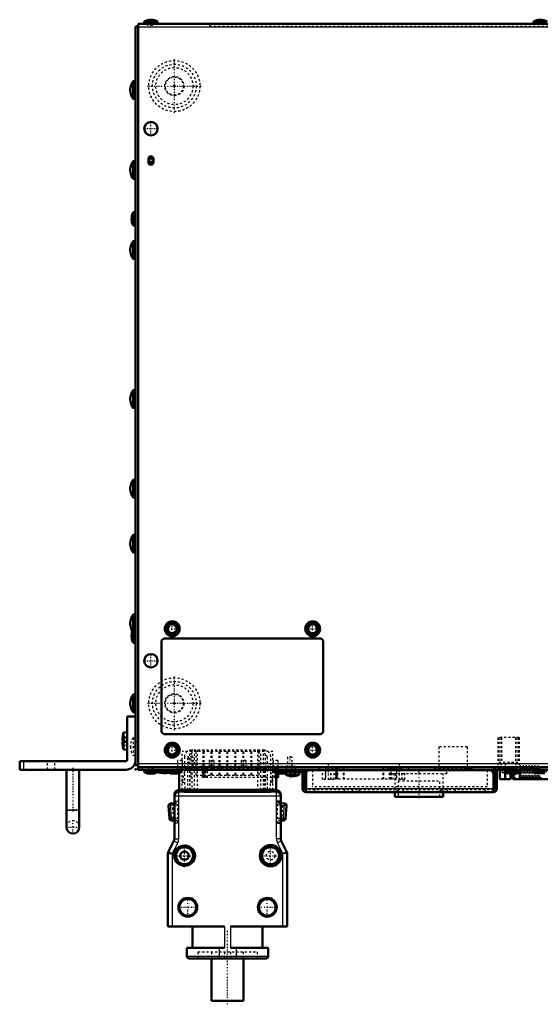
# Model space of a CAD drawing. Header units: millimetres. Extents: x -55 to 435, y -123 to 340.
# Tile 1 of 2: x -55 to 190, y -123 to 339. Entities that reach past the tile are written whole.
import ezdxf

# ---------------------------------------------------------------- set-up
doc = ezdxf.new("R2010")
doc.units = ezdxf.units.MM
doc.linetypes.add('Center', pattern=[1.5, 0.45, -0.5, 0.05, -0.5])
doc.linetypes.add('Dashed', pattern=[2, 1, -1])
for name, color, linetype, lineweight in [('2d ConnectionPoints', 7, 'Continuous', 50), ('AM_0', 7, 'Continuous', 50), ('AM_4', 3, 'Continuous', 25), ('AM_7', 7, 'Center', 25), ('AM_9', 6, 'Dashed', 25)]:
    doc.layers.add(name, color=color, linetype=linetype, lineweight=lineweight)

# ---------------------------------------------------------------- blocks, each defined once
blk = doc.blocks.new('2_StrtaightSTRAIGHT_0_in_RC_700E_S_4')
at = {"layer": 'AM_0'}
for p, q in [((20.2, -22.65), (66.2, -22.65)), ((22.96, -23.47), (22.14, -22.65)), ((22.96, -23.47), (22.96, -22.65)), ((23.19, -22.5), (23.2, -22.65)), ((24.6, -22.65), (24.6, -22.5)), ((26.35, -22.5), (26.35, -22.65)), ((60.05, -22.65), (60.05, -22.5)), ((61.8, -22.5), (61.8, -22.65)), ((63.2, -22.65), (63.21, -22.5)), ((63.44, -23.47), (63.44, -22.65)), ((64.26, -22.65), (63.44, -23.47)), ((18.2, -45.51), (18.2, -24.65)), ((63.44, -23.47), (22.96, -23.47)), ((68.2, -24.65), (68.2, -45.51)), ((15.89, -35.92), (15.47, -29.94)), ((16.39, -28.87), (18.2, -28.73)), ((68.2, -28.73), (70.01, -28.87)), ((70.93, -29.94), (70.51, -35.92)), ((18.2, -36.85), (16.88, -36.85)), ((69.52, -36.85), (68.2, -36.85)), ((15.42, -51.47), (17.98, -46.41)), ((68.42, -46.41), (70.98, -51.47)), ((15.2, -86.65), (15.2, -52.37)), ((71.2, -52.37), (71.2, -86.65)), ((15.2, -86.65), (41.8, -86.65)), ((26.7, -86.65), (26.7, -96.65)), ((71.2, -86.65), (44.6, -86.65)), ((59.7, -86.65), (59.7, -96.65)), ((24.1, -96.65), (41.8, -96.65)), ((24.1, -96.65), (24.1, -100.65)), ((44.6, -96.65), (62.3, -96.65)), ((62.3, -96.65), (62.3, -100.65)), ((61.3, -101.65), (25.1, -101.65)), ((35.7, -101.65), (35.7, -121.65)), ((50.7, -121.65), (50.7, -101.65)), ((35.7, -121.65), (50.7, -121.65))]:
    blk.add_line(p, q, dxfattribs=at)
for points in [[(18.2, -24.65), (18.21, -24.48), (18.23, -24.3), (18.27, -24.13), (18.32, -23.97), (18.39, -23.81), (18.47, -23.65), (18.56, -23.5), (18.67, -23.37), (18.79, -23.24), (18.91, -23.12), (19.05, -23.01), (19.2, -22.92), (19.35, -22.84), (19.52, -22.77), (19.68, -22.72), (19.85, -22.68), (20.03, -22.66), (20.2, -22.65)], [(68.2, -24.65), (68.19, -24.48), (68.17, -24.3), (68.13, -24.13), (68.08, -23.97), (68.01, -23.81), (67.93, -23.65), (67.84, -23.5), (67.73, -23.37), (67.61, -23.24), (67.49, -23.12), (67.35, -23.01), (67.2, -22.92), (67.05, -22.84), (66.88, -22.77), (66.72, -22.72), (66.55, -22.68), (66.37, -22.66), (66.2, -22.65)]]:
    blk.add_lwpolyline(points, dxfattribs=at)
for centre, radius in [((23, -53.4), 4), ((63.4, -53.4), 5.05), ((63.4, -53.4), 4.6), ((63.4, -53.4), 4), ((23, -53.4), 2), ((24.52, -77.65), 4.43), ((24.52, -77.65), 3.93), ((61.88, -77.65), 4.43), ((61.88, -77.65), 3.93)]:
    blk.add_circle(centre, radius, dxfattribs=at)
for centre, radius, start, end in [((16.47, -29.87), 1, 94.4541, 183.9827), ((69.93, -29.87), 1, 356.0173, 85.5459), ((16.88, -35.85), 1, 183.9827, 270), ((69.52, -35.85), 1, 270, 356.0173), ((16.2, -45.51), 2, 333.084, 360), ((70.2, -45.51), 2, 180, 206.916), ((17.2, -52.37), 2, 153.084, 180), ((69.2, -52.37), 2, 0, 26.916), ((25.1, -100.65), 1, 180, 270), ((61.3, -100.65), 1, 270, 360)]:
    blk.add_arc(centre, radius, start, end, dxfattribs=at)
for centre, major_axis, start_param, end_param in [((20.2, -25.47), (2, 0), 1.570796, 3.141593), ((66.2, -25.47), (-2, 0), 3.141593, 4.712389)]:
    blk.add_ellipse(centre, major_axis=major_axis, ratio=0.99863, start_param=start_param, end_param=end_param, dxfattribs=at)
at = {"layer": 'AM_4'}
for p, q in [((20.2, -22.65), (20.2, -45.51)), ((66.2, -45.51), (66.2, -22.65)), ((68.2, -25.47), (18.2, -25.47)), ((20.2, -23.47), (66.2, -23.47)), ((18.2, -29.73), (15.47, -29.94)), ((16.88, -35.85), (16.39, -28.87)), ((68.2, -29.73), (70.93, -29.94)), ((69.52, -35.85), (70.01, -28.87)), ((16.88, -35.85), (15.89, -35.92)), ((16.88, -35.85), (16.88, -36.85)), ((16.88, -35.85), (18.2, -35.85)), ((68.2, -35.85), (69.52, -35.85)), ((69.52, -35.85), (69.52, -36.85)), ((69.52, -35.85), (70.51, -35.92)), ((18.2, -45.51), (20.2, -45.51)), ((68.2, -45.51), (66.2, -45.51)), ((19.77, -47.32), (17.2, -52.37)), ((17.98, -46.41), (19.77, -47.32)), ((68.42, -46.41), (66.63, -47.32)), ((69.2, -52.37), (66.63, -47.32)), ((15.2, -52.37), (17.2, -52.37)), ((15.42, -51.47), (17.2, -52.37)), ((17.2, -52.37), (17.2, -86.65)), ((70.98, -51.47), (69.2, -52.37)), ((71.2, -52.37), (69.2, -52.37)), ((69.2, -86.65), (69.2, -52.37)), ((41.8, -86.65), (41.8, -96.65)), ((44.6, -86.65), (44.6, -96.65)), ((39.2, -96.65), (39.2, -101.65)), ((47.2, -96.65), (47.2, -101.65)), ((24.1, -100.65), (62.3, -100.65))]:
    blk.add_line(p, q, dxfattribs=at)
for radius in [5.07, 4.57]:
    blk.add_circle((23, -53.4), radius, dxfattribs=at)
for centre, start, end in [((16.2, -45.51), 333.084, 360), ((70.2, -45.51), 180, 206.916)]:
    blk.add_arc(centre, 4, start, end, dxfattribs=at)
at = {"layer": 'AM_7'}
for p, q in [((23, -58.73), (23, -48.07)), ((63.4, -58.73), (63.4, -48.07)), ((17.67, -53.4), (28.33, -53.4)), ((58.07, -53.4), (68.73, -53.4)), ((24.52, -82.3), (24.52, -73)), ((61.88, -82.3), (61.88, -73)), ((19.87, -77.65), (29.17, -77.65)), ((57.23, -77.65), (66.53, -77.65)), ((43.2, -123.23), (43.2, -88.42))]:
    blk.add_line(p, q, dxfattribs=at)
at = {"layer": 'AM_9'}
for p, q in [((60.3, -3.85), (26.1, -3.85)), ((26.35, -4.35), (26.35, -22.5)), ((28.4, -15.5), (28.4, -3.85)), ((29.15, -22.65), (29.15, -3.85)), ((31.75, -15.5), (31.75, -3.85)), ((32.15, -15.5), (32.15, -3.85)), ((35.5, -15.5), (35.5, -3.85)), ((35.9, -15.5), (35.9, -3.85)), ((39.25, -15.5), (39.25, -3.85)), ((39.65, -15.5), (39.65, -3.85)), ((43, -15.5), (43, -3.85)), ((43.4, -15.5), (43.4, -3.85)), ((46.75, -15.5), (46.75, -3.85)), ((47.15, -15.5), (47.15, -3.85)), ((50.5, -15.5), (50.5, -3.85)), ((50.9, -15.5), (50.9, -3.85)), ((54.25, -15.5), (54.25, -3.85)), ((54.65, -15.5), (54.65, -3.85)), ((57.25, -3.85), (57.25, -22.65)), ((58, -15.5), (58, -3.85)), ((60.05, -22.5), (60.05, -4.35)), ((22.9, -6.93), (22.9, -18.9)), ((24.6, -22.5), (24.6, -7.05)), ((26.1, -5.55), (26.35, -5.55)), ((60.05, -5.55), (60.3, -5.55)), ((61.8, -7.05), (61.8, -22.5)), ((63.5, -18.9), (63.5, -6.93)), ((22.13, -17.25), (22.1, -18.25)), ((22.1, -18.25), (22.1, -18.95)), ((22.9, -13.95), (22.13, -17.25)), ((22.9, -13.95), (22.9, -13.95)), ((28.4, -15.5), (31.75, -15.5)), ((32.15, -15.5), (35.5, -15.5)), ((35.9, -15.5), (39.25, -15.5)), ((39.65, -15.5), (43, -15.5)), ((43.4, -15.5), (46.75, -15.5)), ((47.15, -15.5), (50.5, -15.5)), ((50.9, -15.5), (54.25, -15.5)), ((54.65, -15.5), (58, -15.5)), ((63.5, -13.95), (63.5, -13.95)), ((64.27, -17.25), (63.5, -13.95)), ((64.3, -18.25), (64.27, -17.25)), ((64.3, -18.95), (64.3, -18.25)), ((22.1, -18.95), (22.9, -18.9)), ((22.9, -18.9), (23.19, -22.5)), ((63.21, -22.5), (63.5, -18.9)), ((63.5, -18.9), (64.3, -18.95)), ((18.2, -27.65), (19.8, -27.65)), ((19.8, -38.15), (19.8, -27.65)), ((66.6, -38.15), (66.6, -27.65)), ((66.6, -27.65), (68.2, -27.65)), ((17.17, -28.81), (17.73, -36.85)), ((18.2, -28.15), (19.8, -28.15)), ((18.2, -28.73), (19.8, -28.61)), ((19.8, -29.61), (18.2, -29.73)), ((66.6, -28.15), (68.2, -28.15)), ((66.6, -28.61), (68.2, -28.73)), ((68.2, -29.73), (66.6, -29.61)), ((68.67, -36.85), (69.23, -28.81)), ((18.2, -35.85), (19.8, -35.85)), ((19.8, -36.85), (18.2, -36.85)), ((66.6, -35.85), (68.2, -35.85)), ((68.2, -36.85), (66.6, -36.85)), ((18.2, -37.65), (19.8, -37.65)), ((18.2, -38.15), (19.8, -38.15)), ((66.6, -37.65), (68.2, -37.65)), ((66.6, -38.15), (68.2, -38.15)), ((29.3, -98.65), (29.3, -101.65)), ((29.3, -98.65), (57.1, -98.65)), ((35.7, -98.65), (35.7, -101.65)), ((41.8, -98.65), (41.8, -101.65)), ((44.6, -98.65), (44.6, -101.65)), ((50.7, -101.65), (50.7, -98.65)), ((57.1, -98.65), (57.1, -101.65))]:
    blk.add_line(p, q, dxfattribs=at)
for centre, radius in [((23, -53.4), 5.05), ((23, -53.4), 4.6), ((63.4, -53.4), 5.07), ((63.4, -53.4), 4.57), ((63.4, -53.4), 2)]:
    blk.add_circle(centre, radius, dxfattribs=at)
for centre, radius, start, end in [((26.1, -7.05), 3.2, 90, 177.8424), ((26.85, -4.35), 0.5, 90, 180), ((59.55, -4.35), 0.5, 0, 90), ((60.3, -7.05), 3.2, 2.1576, 90), ((26.1, -7.05), 1.5, 90, 180), ((60.3, -7.05), 1.5, 0, 90)]:
    blk.add_arc(centre, radius, start, end, dxfattribs=at)
blk = doc.blocks.new('4_RC700_E_3_2_0_in_RC_700E_S_4')
at = {"layer": 'AM_7'}
for p, q in [((18.2, 295.6), (18.2, 320.8)), ((5.6, 308.2), (30.8, 308.2))]:
    blk.add_line(p, q, dxfattribs=at)
at = {"layer": 'AM_9'}
for radius in [12, 10.26, 8.69, 4.5, 4.23]:
    blk.add_circle((18.2, 308.2), radius, dxfattribs=at)
blk = doc.blocks.new('6_RC700_E_3_4_0_in_RC_700E_S_4')
at = {"layer": 'AM_7'}
for p, q in [((18.2, 5.6), (18.2, 30.8)), ((5.6, 18.2), (30.8, 18.2))]:
    blk.add_line(p, q, dxfattribs=at)
at = {"layer": 'AM_9'}
for radius in [12, 10.26, 8.69, 4.5, 4.23]:
    blk.add_circle((18.2, 18.2), radius, dxfattribs=at)
blk = doc.blocks.new('8_RC700_E_2_2_0_in_RC_700E_S_4')
at = {"layer": 'AM_0'}
for p, q in [((0, 12), (-4, 12)), ((-4, 12), (-4, -8.5)), ((0, -8.5), (0, 12)), ((-4, 4.65), (-5.7, 4.5)), ((-6.01, 1), (-6.14, 1)), ((-6.14, 0), (-6.01, 0)), ((-6.01, 2.65), (-6.02, 2.65)), ((-5.7, -3.5), (-5.7, 4.5)), ((-6.02, -1.65), (-6.01, -1.65)), ((-5.7, -3.5), (-4, -3.65)), ((-4.5, -9), (-54.5, -9)), ((-54.5, -13), (-54.5, -9)), ((-4.5, -13), (-54.5, -13)), ((-32.5, -13), (-32.5, -40)), ((-26.5, -40), (-26.5, -13))]:
    blk.add_line(p, q, dxfattribs=at)
for centre, radius, start, end in [((11.85, 0.5), 18, 173.1384, 178.4079), ((11.85, 0.5), 18, 181.5921, 186.8616), ((11.85, 0.5), 18, 167.1624, 173.141), ((11.85, 0.5), 17.87, 178.397, 181.603), ((11.85, 0.5), 18, 186.859, 192.8376), ((-4.5, -8.5), 0.5, 270, 360), ((-4.5, -8.5), 4.5, 270, 360), ((-29.5, -40), 3, 180, 0)]:
    blk.add_arc(centre, radius, start, end, dxfattribs=at)
at = {"layer": 'AM_4'}
for p, q in [((-52.5, -13), (-52.5, -9)), ((-26.5, -32), (-32.5, -32))]:
    blk.add_line(p, q, dxfattribs=at)
at = {"layer": 'AM_7'}
for p, q in [((-6.26, 0.5), (-3.89, 0.5)), ((-29.5, -12.05), (-29.5, -32.95)), ((-32.8, -32), (-26.2, -32)), ((-29.5, -43.15), (-29.5, -36.85)), ((-32.65, -40), (-26.35, -40))]:
    blk.add_line(p, q, dxfattribs=at)
at = {"layer": 'AM_9'}
for p, q in [((-6.01, 2.65), (-5, 2.65)), ((-6.01, 1), (-5, 1)), ((-6.01, 0), (-5, 0)), ((-5, 2.65), (-5, -1.65)), ((-6.01, -1.65), (-5, -1.65)), ((-41.5, -13), (-41.5, -9)), ((-37.95, -13), (-37.95, -9))]:
    blk.add_line(p, q, dxfattribs=at)
blk.add_arc((-29.5, -40), 3, 0, 180, dxfattribs=at)
blk = doc.blocks.new('9_RC700_E_1_0_in_RC_700E_S_4')
at = {"layer": 'AM_0'}
for p, q in [((4.05, 338.55), (4.05, 337.4)), ((4.05, 338.55), (10.35, 338.55)), ((10.35, 337.4), (10.35, 338.55)), ((187.05, 338.55), (193.35, 338.55)), ((187.05, 338.55), (187.05, 337.4)), ((1.2, 336.2), (0, 336.2)), ((0, 336.2), (0, 12)), ((1.2, -13), (1.2, 337.4)), ((379.2, 337.4), (1.2, 337.4)), ((0, 310.45), (-1.2, 310.45)), ((-1.2, 310.45), (-1.2, 302.15)), ((-2.5, 306.39), (-2.5, 306.21)), ((-1.2, 302.15), (0, 302.15)), ((6, 274), (6, 272.4)), ((8.4, 272.4), (8.4, 274)), ((-2.5, 268.79), (-2.5, 268.61)), ((0, 272.85), (-1.2, 272.85)), ((-1.2, 272.85), (-1.2, 264.55)), ((-1.2, 264.55), (0, 264.55)), ((-1.15, 248.95), (-1.15, 242.65)), ((0, 248.95), (-1.15, 248.95)), ((-1.15, 242.65), (0, 242.65)), ((-1.2, 235.35), (-1.2, 227.05)), ((0, 235.35), (-1.2, 235.35)), ((-2.5, 231.29), (-2.5, 231.11)), ((-1.2, 227.05), (0, 227.05)), ((0, 165.25), (-1.2, 165.25)), ((-1.2, 165.25), (-1.2, 156.95)), ((-2.5, 161.19), (-2.5, 161.01)), ((-1.2, 156.95), (0, 156.95)), ((0, 123.25), (-1.2, 123.25)), ((-1.2, 123.25), (-1.2, 114.95)), ((-2.5, 119.19), (-2.5, 119.01)), ((-1.2, 114.95), (0, 114.95)), ((-1.2, 97.35), (-1.2, 89.05)), ((0, 97.35), (-1.2, 97.35)), ((-2.5, 93.29), (-2.5, 93.11)), ((-1.2, 89.05), (0, 89.05)), ((-2.5, 55.79), (-2.5, 55.61)), ((-1.2, 59.85), (-1.2, 52.85)), ((0, 59.85), (-1.2, 59.85)), ((-1.15, 52.95), (-1.15, 46.65)), ((0, 52.95), (-1.15, 52.95)), ((-1.15, 46.65), (0, 46.65)), ((13.2, 48.7), (12.2, 47.7)), ((12.2, 47.7), (12.2, 4.7)), ((87.2, 48.7), (13.2, 48.7)), ((88.2, 47.7), (87.2, 48.7)), ((88.2, 4.7), (88.2, 47.7)), ((-1.2, 22.35), (-1.2, 14.05)), ((0, 22.35), (-1.2, 22.35)), ((-2.5, 18.29), (-2.5, 18.11)), ((-1.2, 14.05), (0, 14.05)), ((12.2, 4.7), (13.2, 3.7)), ((87.2, 3.7), (88.2, 4.7)), ((13.2, 3.7), (87.2, 3.7)), ((0, -8.5), (0, -10.8)), ((1.2, -10.8), (0, -10.8)), ((379.2, -11.8), (1.2, -11.8)), ((379.2, -13), (1.2, -13)), ((4.05, -13), (4.05, -14.15)), ((10.35, -14.15), (10.35, -13)), ((15.05, -13), (15.05, -14.15)), ((21.35, -14.15), (21.35, -13)), ((65.05, -13), (65.05, -14.15)), ((71.35, -14.15), (71.35, -13)), ((78.5, -13), (78.5, -22)), ((79.5, -22), (79.5, -13)), ((166.2, -13.2), (82, -13.2)), ((83.17, -13), (83.17, -13.2)), ((165.22, -13), (165.22, -13.2)), ((168.7, -13), (168.7, -22)), ((169.7, -22), (169.7, -13)), ((171.21, -17.5), (171.21, -13)), ((173.71, -17.5), (173.71, -13)), ((174.35, -13), (174.35, -14.15)), ((180.65, -14.15), (180.65, -13)), ((187.07, -13), (187.14, -13.79)), ((4.05, -14.15), (21.35, -14.15)), ((20.4, -22.5), (20.4, -14.55)), ((71.35, -14.15), (65.05, -14.15)), ((66, -22.5), (66, -14.55)), ((66.95, -16.7), (66, -16.7)), ((66.95, -16.7), (66.95, -14.79)), ((70.55, -14.49), (70.55, -15.35)), ((70.55, -15.35), (76.85, -15.35)), ((78.5, -14.2), (71.25, -14.2)), ((76.85, -15.35), (76.85, -14.2)), ((80.2, -14.33), (80.2, -23.5)), ((168.2, -15.2), (168.2, -23.5)), ((176.21, -17.5), (171.21, -17.5)), ((174.35, -14.15), (180.65, -14.15)), ((176.21, -17.5), (176.21, -14.78)), ((177.35, -14.9), (177.35, -17.5)), ((195.05, -17.5), (177.35, -17.5)), ((188.14, -14.7), (192.26, -14.7)), ((66, -22.5), (20.4, -22.5)), ((80.2, -22.5), (80, -22.5)), ((80, -23.5), (168.2, -23.5)), ((121.9, -23.5), (121.9, -25.7)), ((121.9, -25.7), (144.5, -25.7)), ((144.5, -25.7), (144.5, -23.5))]:
    blk.add_line(p, q, dxfattribs=at)
for centre, radius in [((7.2, 288.2), 3.15), ((7.2, 273.2), 1), ((17.2, 53.2), 3.5), ((17.2, 53.2), 2.95), ((17.2, 53.2), 2.75), ((17.2, 53.2), 2.68), ((83.2, 53.2), 3.5), ((83.2, 53.2), 2.95), ((83.2, 53.2), 2.75), ((83.2, 53.2), 2.68), ((17.2, 53.2), 2.11), ((83.2, 53.2), 2.11), ((7.2, 38.2), 3.15), ((17.2, -3.8), 3.5), ((17.2, -3.8), 2.95), ((17.2, -3.8), 2.75), ((17.2, -3.8), 2.68), ((17.2, -3.8), 2.11), ((83.2, -3.8), 3.5), ((83.2, -3.8), 2.95), ((83.2, -3.8), 2.75), ((83.2, -3.8), 2.68), ((83.2, -3.8), 2.11)]:
    blk.add_circle(centre, radius, dxfattribs=at)
for centre, radius, start, end in [((7.2, 332.3), 7, 63.2563, 116.7437), ((190.2, 332.3), 7, 63.2563, 116.7437), ((4.5, 306.39), 7, 144.5093, 180), ((4.5, 306.21), 7, 180, 215.4907), ((7.2, 274), 1.2, 0, 180), ((4.5, 268.79), 7, 144.5093, 180), ((4.5, 268.61), 7, 180, 215.4907), ((7.2, 272.4), 1.2, 180, 0), ((5.1, 245.8), 7, 153.2563, 206.7437), ((4.5, 231.29), 7, 144.5093, 180), ((4.5, 231.11), 7, 180, 215.4907), ((4.5, 161.19), 7, 144.5093, 180), ((4.5, 161.01), 7, 180, 215.4907), ((4.5, 119.19), 7, 144.5093, 180), ((4.5, 119.01), 7, 180, 215.4907), ((4.5, 93.29), 7, 144.5093, 180), ((4.5, 93.11), 7, 180, 215.4907), ((4.5, 55.79), 7, 144.5093, 180), ((4.5, 55.61), 7, 180, 210.5734), ((5.1, 49.8), 7, 153.2563, 206.7437), ((4.5, 18.29), 7, 144.5093, 180), ((4.5, 18.11), 7, 180, 215.4907), ((82, -15.2), 2, 90, 154.1581), ((166.2, -15.2), 2, 360, 90), ((188.14, -13.7), 1, 185.1944, 270), ((7.2, -7.9), 7, 243.2563, 296.7437), ((13.95, 4.22), 18.83, 258.4561, 275.9546), ((18.2, -7.9), 7, 243.2563, 296.7437), ((68.2, -7.9), 7, 243.2563, 296.7437), ((73.7, -9.1), 7, 243.2563, 296.7437), ((177.5, -7.9), 7, 243.2563, 296.7437), ((175.2, -7.9), 7, 278.2959, 279.4557), ((80, -22), 1.5, 180, 270), ((80, -22), 0.5, 180, 270), ((168.2, -22), 0.5, 270, 360), ((168.2, -22), 1.5, 270, 360)]:
    blk.add_arc(centre, radius, start, end, dxfattribs=at)
at = {"layer": 'AM_4'}
for p, q in [((379.2, 335.9), (1.2, 335.9)), ((379.2, -10.3), (1.2, -10.3)), ((3.2, -13), (3.2, -11.8)), ((71.7, -14.2), (71.7, -13)), ((187.14, -13.79), (193.26, -13.79)), ((180.44, -17.5), (180.44, -14.25)), ((168.2, -22), (80.2, -22))]:
    blk.add_line(p, q, dxfattribs=at)
at = {"layer": 'AM_7'}
for p, q in [((7.2, 337.3), (7.2, 339.39)), ((190.2, 337.3), (190.2, 339.39)), ((6.7, 337.44), (6.7, 336.67)), ((-2.62, 306.3), (0.12, 306.3)), ((7.2, 284.89), (7.2, 291.51)), ((3.89, 288.2), (10.51, 288.2)), ((5.94, 274), (8.46, 274)), ((6.15, 273.2), (8.25, 273.2)), ((7.2, 271.14), (7.2, 275.26)), ((-2.62, 268.7), (0.12, 268.7)), ((5.94, 272.4), (8.46, 272.4)), ((-2, 245.8), (0.09, 245.8)), ((-2.62, 231.2), (0.12, 231.2)), ((-2.62, 161.1), (0.12, 161.1)), ((-2.62, 119.1), (0.12, 119.1)), ((-2.62, 93.2), (0.12, 93.2)), ((-2.62, 55.7), (0.12, 55.7)), ((17.2, 49.52), (17.2, 56.88)), ((83.2, 49.52), (83.2, 56.88)), ((13.52, 53.2), (20.87, 53.2)), ((79.53, 53.2), (86.88, 53.2)), ((-2, 49.8), (0.09, 49.8)), ((3.89, 38.2), (10.51, 38.2)), ((7.2, 34.89), (7.2, 41.51)), ((-2.62, 18.2), (0.12, 18.2)), ((-2.62, -2.1), (0.12, -2.1)), ((13.52, -3.8), (20.87, -3.8)), ((17.2, -7.48), (17.2, -0.13)), ((79.53, -3.8), (86.88, -3.8)), ((83.2, -7.48), (83.2, -0.13)), ((25.95, -6.62), (25.95, -17.18)), ((72.45, -6.62), (72.45, -17.18)), ((7.2, -15.14), (7.2, -12.16)), ((13.95, -12.92), (13.95, -14.69)), ((18.2, -12.91), (18.2, -15)), ((68.2, -12.91), (68.2, -15)), ((90.53, -10.57), (90.53, -17.94)), ((123.85, -10.57), (123.85, -17.94)), ((133.2, -26.34), (133.2, -12.37)), ((173.71, -10.57), (173.71, -17.83)), ((175.2, -15), (175.2, -12.91)), ((177.5, -15), (177.5, -12.91)), ((180.71, -10.82), (180.71, -17.03)), ((182.09, -10.82), (182.09, -17.03)), ((183.47, -10.82), (183.47, -17.03)), ((184.84, -10.82), (184.84, -17.03)), ((186.22, -10.82), (186.22, -17.03)), ((187.57, -10.82), (187.57, -17.03)), ((188.97, -10.82), (188.97, -17.03)), ((190.2, -14.79), (190.2, -12.7)), ((73.7, -16.2), (73.7, -14.11))]:
    blk.add_line(p, q, dxfattribs=at)
at = {"layer": 'AM_9'}
for p, q in [((5.5, 337.4), (5.5, 336.7)), ((7.9, 336.7), (5.5, 336.7)), ((7.9, 336.7), (7.9, 337.4)), ((34.8, 336.2), (34.8, 337.4)), ((251.8, 336.2), (34.8, 336.2)), ((-1.2, 52.85), (-1.2, 51.55)), ((-1.2, 51.55), (0, 51.55)), ((0, 2.05), (-1.2, 2.05)), ((-1.2, 2.05), (-1.2, -6.25)), ((170.2, 2.11), (170.2, -12.69)), ((180.2, 2.11), (170.2, 2.11)), ((170.7, 2.11), (170.7, -9.54)), ((171.7, 2.11), (171.7, -12.69)), ((171.91, 2.11), (171.91, -9.54)), ((178.49, 2.11), (178.49, -9.54)), ((178.7, 2.11), (178.7, -12.69)), ((179.7, 2.11), (179.7, -9.54)), ((180.2, 2.11), (180.2, -12.69)), ((-2.5, -2.01), (-2.5, -2.19)), ((21.9, -22.5), (21.9, -4.5)), ((64.5, -4.5), (21.9, -4.5)), ((25.4, -22.5), (25.4, -4.5)), ((27.6, -22.5), (27.6, -4.5)), ((58.8, -22.5), (58.8, -4.5)), ((61, -22.5), (61, -4.5)), ((64.5, -22.5), (64.5, -4.5)), ((155.82, -2.31), (142.57, -2.31)), ((142.57, -2.31), (142.57, -12.56)), ((155.82, -2.31), (155.82, -12.56)), ((-1.2, -6.25), (0, -6.25)), ((19.6, -8.65), (19.6, -13)), ((21.8, -8.65), (19.6, -8.65)), ((21.8, -8.65), (21.8, -13)), ((27.04, -7.1), (24.86, -7.1)), ((24.86, -7.1), (24.86, -11.5)), ((27.04, -11.5), (27.04, -7.1)), ((34.6, -8.65), (34.6, -13)), ((36.8, -8.65), (34.6, -8.65)), ((36.8, -8.65), (36.8, -13)), ((49.6, -8.65), (49.6, -13)), ((51.8, -8.65), (49.6, -8.65)), ((51.8, -8.65), (51.8, -13)), ((66.8, -8.65), (64.6, -8.65)), ((64.6, -8.65), (64.6, -13)), ((66.8, -8.65), (66.8, -13)), ((73.54, -7.1), (71.36, -7.1)), ((71.36, -7.1), (71.36, -11.5)), ((73.54, -11.5), (73.54, -7.1)), ((8.4, -12.3), (6, -12.3)), ((6, -12.3), (6, -13)), ((8.4, -13), (8.4, -12.3)), ((9.8, -13), (9.8, -14.15)), ((18.1, -14.15), (18.1, -13)), ((19.4, -11.8), (19.4, -13)), ((26.2, -12.75), (20.2, -12.75)), ((20.2, -12.75), (20.2, -13)), ((20.4, -14.55), (20.4, -11.8)), ((21.2, -12.75), (21.2, -13)), ((23.2, -11.5), (23.2, -11.9)), ((75.2, -11.5), (23.2, -11.5)), ((23.2, -11.9), (23.2, -13)), ((75.2, -11.9), (23.2, -11.9)), ((75.2, -11.9), (23.2, -11.9)), ((23.9, -12), (23.9, -13)), ((62.5, -12), (23.9, -12)), ((24.86, -11.9), (24.86, -11.9)), ((24.95, -11.5), (24.95, -11.9)), ((24.95, -11.9), (24.95, -13)), ((25.05, -11.8), (25.05, -13)), ((25.53, -12.75), (25.53, -13)), ((25.7, -22.5), (25.7, -11.8)), ((26.2, -12.75), (26.2, -13)), ((27.04, -11.9), (27.04, -11.9)), ((27.53, -12.75), (27.53, -13)), ((33.7, -12.75), (27.53, -12.75)), ((27.65, -11.5), (27.65, -11.9)), ((27.65, -11.9), (27.65, -13)), ((28.53, -12.75), (28.53, -13)), ((31.45, -11.5), (31.45, -11.9)), ((31.45, -11.9), (31.45, -16.7)), ((31.5, -11.9), (31.5, -11.5)), ((31.5, -16.7), (31.5, -11.9)), ((31.53, -12.75), (31.53, -13)), ((31.7, -12.75), (31.7, -13)), ((32.16, -11.5), (32.16, -16.7)), ((32.19, -16.7), (32.19, -11.5)), ((32.2, -12.75), (32.2, -13)), ((32.37, -12.75), (32.37, -13)), ((32.4, -11.9), (32.4, -11.5)), ((32.4, -16.7), (32.4, -11.9)), ((32.53, -12.75), (32.53, -13)), ((32.7, -12.75), (32.7, -13)), ((32.92, -11.9), (32.92, -11.5)), ((32.92, -16.7), (32.92, -11.9)), ((32.96, -16.7), (32.96, -11.5)), ((33.03, -12.75), (33.03, -13)), ((33.04, -16.7), (33.04, -11.5)), ((33.53, -12.75), (33.53, -13)), ((33.7, -12.75), (33.7, -13)), ((33.82, -11.9), (33.82, -11.5)), ((33.82, -16.7), (33.82, -11.5)), ((33.82, -16.7), (33.82, -11.9)), ((35.03, -12.75), (35.03, -13)), ((41.2, -12.75), (35.03, -12.75)), ((35.2, -12.75), (35.2, -13)), ((35.53, -12.75), (35.53, -13)), ((35.7, -12.75), (35.7, -13)), ((36.03, -12.75), (36.03, -13)), ((36.2, -12.75), (36.2, -13)), ((36.37, -12.75), (36.37, -13)), ((36.53, -12.75), (36.53, -13)), ((36.7, -12.75), (36.7, -13)), ((37.03, -12.75), (37.03, -13)), ((37.2, -12.75), (37.2, -13)), ((37.37, -12.75), (37.37, -13)), ((37.7, -12.75), (37.7, -13)), ((38.53, -12.75), (38.53, -13)), ((38.7, -12.75), (38.7, -13)), ((39.2, -12.75), (39.2, -13)), ((39.37, -12.75), (39.37, -13)), ((39.53, -12.75), (39.53, -13)), ((39.7, -12.75), (39.7, -13)), ((39.87, -12.75), (39.87, -13)), ((40.03, -12.75), (40.03, -13)), ((40.2, -12.75), (40.2, -13)), ((40.53, -12.75), (40.53, -13)), ((40.7, -12.75), (40.7, -13)), ((40.87, -12.75), (40.87, -13)), ((41.2, -12.75), (41.2, -13)), ((42.53, -12.75), (42.53, -13)), ((49.2, -12.75), (42.53, -12.75)), ((42.7, -12.75), (42.7, -13)), ((43.03, -12.75), (43.03, -13)), ((43.53, -12.75), (43.53, -13)), ((43.7, -12.75), (43.7, -13)), ((44.03, -12.75), (44.03, -13)), ((44.37, -12.75), (44.37, -13)), ((44.53, -12.75), (44.53, -13)), ((45.2, -12.75), (45.2, -13)), ((46.53, -12.75), (46.53, -13)), ((47.2, -12.75), (47.2, -13)), ((47.37, -12.75), (47.37, -13)), ((47.7, -12.75), (47.7, -13)), ((48.03, -12.75), (48.03, -13)), ((48.2, -12.75), (48.2, -13)), ((48.7, -12.75), (48.7, -13)), ((49.03, -12.75), (49.03, -13)), ((49.2, -12.75), (49.2, -13)), ((50.53, -12.75), (50.53, -13)), ((57.2, -12.75), (50.53, -12.75)), ((51.53, -12.75), (51.53, -13)), ((52.03, -12.75), (52.03, -13)), ((55.7, -12.75), (55.7, -13)), ((56.2, -12.75), (56.2, -13)), ((57.2, -12.75), (57.2, -13)), ((60.7, -22.5), (60.7, -11.8)), ((61.35, -11.8), (61.35, -13)), ((62.5, -12), (62.5, -13)), ((64.58, -11.9), (64.58, -11.5)), ((64.58, -16.7), (64.58, -11.5)), ((64.58, -16.7), (64.58, -11.9)), ((65.36, -16.7), (65.36, -11.5)), ((65.44, -16.7), (65.44, -11.5)), ((65.48, -11.9), (65.48, -11.5)), ((65.48, -16.7), (65.48, -11.9)), ((66, -11.9), (66, -11.5)), ((66, -14.55), (66, -11.8)), ((66, -16.7), (66, -11.9)), ((66.21, -16.7), (66.21, -11.5)), ((66.24, -16.7), (66.24, -11.5)), ((66.9, -11.9), (66.9, -11.5)), ((66.9, -16.7), (66.9, -11.9)), ((66.95, -11.9), (66.95, -11.5)), ((66.95, -14.79), (66.95, -11.9)), ((67, -11.8), (67, -13)), ((68.3, -13), (68.3, -14.15)), ((69.7, -14.2), (69.7, -13)), ((70.75, -11.5), (70.75, -11.9)), ((70.75, -11.9), (70.75, -13)), ((71.36, -11.9), (71.36, -11.9)), ((73.45, -11.5), (73.45, -11.9)), ((73.45, -11.9), (73.45, -13)), ((73.54, -11.9), (73.54, -11.9)), ((75.2, -11.9), (75.2, -11.5)), ((75.2, -13), (75.2, -11.9)), ((76.6, -14.15), (76.6, -13)), ((83.17, -13.2), (83.17, -21)), ((86.05, -11.8), (86.05, -13)), ((128.35, -11.9), (86.05, -11.9)), ((128.35, -11.9), (86.05, -11.9)), ((87.79, -17.6), (87.79, -11.8)), ((89.16, -17.6), (89.16, -11.8)), ((89.28, -11.8), (89.28, -17.6)), ((89.55, -13), (89.55, -11.8)), ((91.78, -17.6), (91.78, -11.8)), ((91.9, -17.6), (91.9, -11.8)), ((92.36, -13), (92.36, -11.8)), ((92.86, -13), (92.86, -11.8)), ((93.27, -17.6), (93.27, -11.8)), ((93.74, -13), (93.74, -11.8)), ((94.07, -11.8), (94.07, -17.5)), ((94.12, -17.5), (94.12, -11.8)), ((94.23, -13), (94.23, -11.8)), ((94.37, -13), (94.37, -11.8)), ((94.46, -13), (94.46, -11.8)), ((94.51, -17.5), (94.51, -11.8)), ((94.57, -11.8), (94.57, -17.5)), ((94.62, -17.5), (94.62, -11.8)), ((95, -17.5), (95, -11.8)), ((95.94, -13), (95.94, -11.8)), ((97.66, -17.5), (97.66, -11.8)), ((98.04, -17.5), (98.04, -11.8)), ((116.34, -17.5), (116.34, -11.8)), ((116.72, -17.5), (116.72, -11.8)), ((118.46, -13), (118.46, -11.8)), ((119.38, -17.5), (119.38, -11.8)), ((119.76, -17.5), (119.76, -11.8)), ((119.81, -17.5), (119.81, -11.8)), ((119.87, -17.5), (119.87, -11.8)), ((119.94, -13), (119.94, -11.8)), ((120.03, -13), (120.03, -11.8)), ((120.15, -15), (120.15, -13)), ((120.17, -13), (120.17, -11.8)), ((120.26, -17.5), (120.26, -11.8)), ((120.31, -17.5), (120.31, -11.8)), ((120.66, -13), (120.66, -11.8)), ((121.11, -17.6), (121.11, -11.8)), ((121.54, -13), (121.54, -11.8)), ((122.04, -13), (122.04, -11.8)), ((122.48, -17.6), (122.48, -11.8)), ((122.6, -11.8), (122.6, -17.6)), ((124.85, -13), (124.85, -11.8)), ((125.1, -17.6), (125.1, -11.8)), ((125.22, -17.6), (125.22, -11.8)), ((126.59, -17.6), (126.59, -11.8)), ((128.35, -13), (128.35, -11.8)), ((133.2, -15), (133.2, -13)), ((140.45, -12), (140.45, -13)), ((157.95, -12), (140.45, -12)), ((141.07, -12), (141.07, -12.56)), ((157.32, -12.56), (141.07, -12.56)), ((146.25, -15), (146.25, -13)), ((157.32, -12), (157.32, -12.56)), ((157.95, -12), (157.95, -13)), ((165.22, -13.2), (165.22, -21)), ((168.2, -12), (168.2, -13)), ((182.2, -12), (168.2, -12)), ((169.1, -11.8), (169.1, -13)), ((203.3, -11.9), (169.1, -11.9)), ((203.3, -11.9), (169.1, -11.9)), ((169.18, -12.69), (169.18, -12)), ((181.22, -12.69), (169.18, -12.69)), ((179.7, -9.54), (170.7, -9.54)), ((171.21, -13), (171.21, -11.8)), ((172.05, -13), (172.05, -14.15)), ((172.61, -11.8), (172.61, -11.9)), ((172.7, -13), (172.7, -11.8)), ((173.71, -13), (173.71, -11.8)), ((174.81, -11.9), (174.81, -11.8)), ((175.52, -13), (175.52, -11.8)), ((176.01, -13), (176.01, -11.8)), ((176.21, -14.78), (176.21, -11.8)), ((176.89, -13), (176.89, -11.8)), ((177.35, -11.8), (177.35, -14.9)), ((177.38, -13), (177.38, -11.8)), ((177.4, -17.5), (177.4, -11.8)), ((177.52, -13), (177.52, -11.8)), ((177.61, -13), (177.61, -11.8)), ((177.75, -11.8), (177.75, -17.5)), ((177.8, -17.5), (177.8, -11.8)), ((177.92, -17.5), (177.92, -11.8)), ((178.32, -17.5), (178.32, -11.8)), ((178.35, -14.15), (178.35, -13)), ((179.09, -13), (179.09, -11.8)), ((180.21, -11.8), (180.21, -16.75)), ((180.44, -14.25), (180.44, -11.8)), ((180.97, -17.5), (180.97, -11.8)), ((181.21, -16.75), (181.21, -11.8)), ((181.22, -12.69), (181.22, -12)), ((181.59, -11.8), (181.59, -16.75)), ((182.2, -12), (182.2, -13)), ((182.59, -16.75), (182.59, -11.8)), ((182.97, -11.8), (182.97, -16.75)), ((183.97, -16.75), (183.97, -11.8)), ((184.34, -11.8), (184.34, -16.75)), ((185.34, -16.75), (185.34, -11.8)), ((185.72, -11.8), (185.72, -16.75)), ((186.72, -16.75), (186.72, -11.8)), ((187.07, -11.8), (187.07, -16.75)), ((188.07, -16.75), (188.07, -11.8)), ((188.47, -11.8), (188.47, -16.75)), ((189.47, -16.75), (189.47, -11.8)), ((189.81, -11.8), (189.81, -16.75)), ((66, -16.7), (31.45, -16.7)), ((71.25, -14.2), (69.7, -14.2)), ((70.55, -14.2), (70.55, -14.49)), ((76.6, -14.15), (71.35, -14.15)), ((93.27, -17.6), (87.79, -17.6)), ((120.31, -17.5), (94.07, -17.5)), ((146.25, -15), (120.15, -15)), ((126.59, -17.6), (121.11, -17.6)), ((121.9, -15), (121.9, -23.5)), ((123.4, -18.2), (143, -18.2)), ((123.4, -18.2), (123.4, -25.7)), ((143, -25.7), (143, -18.2)), ((144.5, -23.5), (144.5, -15)), ((172.05, -14.15), (174.35, -14.15)), ((174.81, -17.3), (172.61, -17.3)), ((172.61, -17.3), (172.61, -17.5)), ((174.81, -17.5), (174.81, -17.3)), ((181.21, -16.75), (180.21, -16.75)), ((182.59, -16.75), (181.59, -16.75)), ((183.97, -16.75), (182.97, -16.75)), ((185.34, -16.75), (184.34, -16.75)), ((186.72, -16.75), (185.72, -16.75)), ((188.07, -16.75), (187.07, -16.75)), ((189.47, -16.75), (188.47, -16.75)), ((190.81, -16.75), (189.81, -16.75)), ((168.2, -22.5), (80.2, -22.5)), ((165.22, -21), (83.17, -21)), ((84.17, -22.5), (84.17, -23.5)), ((98.17, -22.5), (98.17, -23.5)), ((101.97, -22.5), (101.97, -23.5)), ((104.92, -22.5), (104.92, -23.5)), ((122.72, -22.5), (122.72, -23.5)), ((125.67, -22.5), (125.67, -23.5)), ((143.47, -22.5), (143.47, -23.5)), ((146.43, -22.5), (146.43, -23.5)), ((150.22, -22.5), (150.22, -23.5)), ((164.22, -22.5), (164.22, -23.5))]:
    blk.add_line(p, q, dxfattribs=at)
for centre, radius, start, end in [((4.5, 55.61), 7, 210.5734, 215.4907), ((4.5, -2.01), 7, 144.5093, 180), ((4.5, -2.19), 7, 180, 215.4907), ((13.95, 4.22), 18.83, 257.2686, 258.4561), ((13.95, 4.22), 18.83, 275.9546, 282.7314), ((72.45, 4.22), 18.83, 257.2686, 282.7314), ((175.2, -7.9), 7, 243.2563, 278.2959), ((175.2, -7.9), 7, 279.4557, 296.7437)]:
    blk.add_arc(centre, radius, start, end, dxfattribs=at)

msp = doc.modelspace()

# ---------------------------------------------------------------- linework, layer by layer
at = {"layer": '2d ConnectionPoints'}
for p in [(18.2, 308.2), (18.2, 308.2), (18.2, 18.2), (18.2, 18.2), (0, 0), (0, 0), (0, -12.8), (43.2, -22.65), (43.2, -22.65), (43.2, -22.65)]:
    msp.add_point(p, dxfattribs=at)

# ---------------------------------------------------------------- block references
for name in ['9_RC700_E_1_0_in_RC_700E_S_4', '4_RC700_E_3_2_0_in_RC_700E_S_4', '6_RC700_E_3_4_0_in_RC_700E_S_4', '8_RC700_E_2_2_0_in_RC_700E_S_4', '2_StrtaightSTRAIGHT_0_in_RC_700E_S_4']:
    msp.add_blockref(name, (0, 0))

doc.saveas('drawing.dxf')
